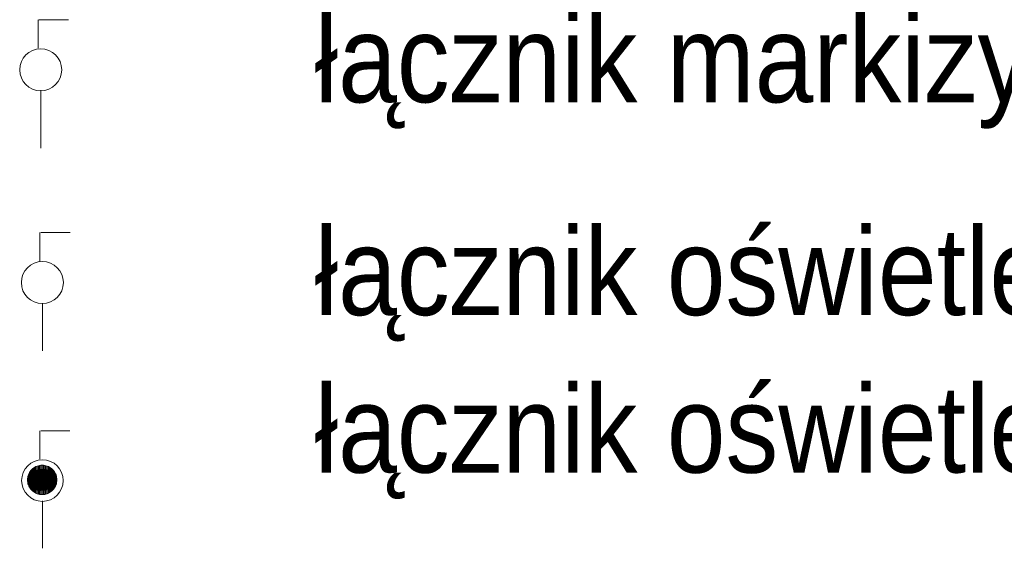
# Model space of a CAD drawing. Header units: centimetres. Extents: x -25572 to 23555, y -2435 to 15405.
# Tile 121 of 134: x 12568 to 12771, y 5181 to 5290. Entities that reach past the tile are written whole.
import ezdxf

# ---------------------------------------------------------------- set-up
doc = ezdxf.new("R2010")
doc.units = ezdxf.units.CM
doc.header["$MEASUREMENT"] = 0
for name, color, linetype, lineweight in [('820-G Rysunki Obrazki_Nr_pióra__1', 7, 'Continuous', 13), ('820-G Rysunki Obrazki_Nr_pióra__4', 7, 'Continuous', 13), ('820-G Rysunki Obrazki_Nr_pióra__7', 7, 'Continuous', 13)]:
    doc.layers.add(name, color=color, linetype=linetype, lineweight=lineweight)
doc.styles.add('STYL_AUTOMATYCZNY_8', font='ARIALN.TTF', dxfattribs={"width": 1.056})

msp = doc.modelspace()

# ---------------------------------------------------------------- hatches: boundary and pattern name
at = {"layer": '820-G Rysunki Obrazki_Nr_pióra__1', "linetype": 'Continuous', "lineweight": 13}
for points in [[(12570.47, 5193.39), (12570.47, 5196.86), (12570.33, 5196.64)], [(12570.63, 5193.18), (12570.63, 5197.07), (12570.47, 5196.86)], [(12570.47, 5193.39), (12570.63, 5193.18), (12570.47, 5196.86)], [(12570.81, 5192.98), (12570.81, 5197.27), (12570.63, 5197.07)], [(12570.63, 5193.18), (12570.81, 5192.98), (12570.63, 5197.07)], [(12571, 5192.8), (12571, 5197.45), (12570.81, 5197.27)], [(12570.81, 5192.98), (12571, 5192.8), (12570.81, 5197.27)], [(12571.21, 5192.64), (12571.21, 5197.61), (12571, 5197.45)], [(12571, 5192.8), (12571.21, 5192.64), (12571, 5197.45)], [(12571.43, 5192.5), (12571.43, 5197.75), (12571.21, 5197.61)], [(12571.21, 5192.64), (12571.43, 5192.5), (12571.21, 5197.61)], [(12571.67, 5192.38), (12571.67, 5197.87), (12571.43, 5197.75)], [(12571.43, 5192.5), (12571.67, 5192.38), (12571.43, 5197.75)], [(12571.91, 5192.28), (12571.91, 5197.97), (12571.67, 5197.87)], [(12571.67, 5192.38), (12571.91, 5192.28), (12571.67, 5197.87)], [(12572.17, 5192.2), (12572.17, 5198.05), (12571.91, 5197.97)], [(12571.91, 5192.28), (12572.17, 5192.2), (12571.91, 5197.97)], [(12572.42, 5192.14), (12572.42, 5198.11), (12572.17, 5198.05)], [(12572.17, 5192.2), (12572.42, 5192.14), (12572.17, 5198.05)], [(12572.69, 5192.11), (12572.69, 5198.14), (12572.42, 5198.11)], [(12572.42, 5192.14), (12572.69, 5192.11), (12572.42, 5198.11)], [(12572.95, 5192.09), (12572.95, 5198.15), (12572.69, 5198.14)], [(12572.69, 5192.11), (12572.95, 5192.09), (12572.69, 5198.14)], [(12572.95, 5192.09), (12573.21, 5192.11), (12572.95, 5198.15)], [(12573.21, 5192.11), (12573.21, 5198.14), (12572.95, 5198.15)], [(12573.21, 5192.11), (12573.48, 5192.14), (12573.21, 5198.14)], [(12573.48, 5192.14), (12573.48, 5198.11), (12573.21, 5198.14)], [(12573.48, 5192.14), (12573.73, 5192.2), (12573.48, 5198.11)], [(12573.73, 5192.2), (12573.73, 5198.05), (12573.48, 5198.11)], [(12573.73, 5192.2), (12573.99, 5192.28), (12573.73, 5198.05)], [(12573.99, 5192.28), (12573.99, 5197.97), (12573.73, 5198.05)], [(12573.99, 5192.28), (12574.23, 5192.38), (12573.99, 5197.97)], [(12574.23, 5192.38), (12574.23, 5197.87), (12573.99, 5197.97)], [(12574.23, 5192.38), (12574.46, 5192.5), (12574.23, 5197.87)], [(12574.46, 5192.5), (12574.46, 5197.75), (12574.23, 5197.87)], [(12574.46, 5192.5), (12574.69, 5192.64), (12574.46, 5197.75)], [(12574.69, 5192.64), (12574.69, 5197.61), (12574.46, 5197.75)], [(12574.69, 5192.64), (12574.9, 5192.8), (12574.69, 5197.61)], [(12574.9, 5192.8), (12574.9, 5197.45), (12574.69, 5197.61)], [(12574.9, 5192.8), (12575.09, 5192.98), (12574.9, 5197.45)], [(12575.09, 5192.98), (12575.09, 5197.27), (12574.9, 5197.45)], [(12575.09, 5192.98), (12575.27, 5193.18), (12575.09, 5197.27)], [(12575.27, 5193.18), (12575.27, 5197.07), (12575.09, 5197.27)], [(12575.27, 5193.18), (12575.43, 5193.39), (12575.27, 5197.07)], [(12575.43, 5193.39), (12575.43, 5196.86), (12575.27, 5197.07)], [(12575.43, 5193.39), (12575.57, 5193.61), (12575.43, 5196.86)], [(12575.57, 5193.61), (12575.57, 5196.64), (12575.43, 5196.86)], [(12569.97, 5194.6), (12569.97, 5195.65), (12569.93, 5195.39)], [(12569.93, 5194.86), (12569.97, 5194.6), (12569.93, 5195.39)], [(12570.02, 5194.34), (12570.02, 5195.91), (12569.97, 5195.65)], [(12569.97, 5194.6), (12570.02, 5194.34), (12569.97, 5195.65)], [(12570.1, 5194.09), (12570.1, 5196.16), (12570.02, 5195.91)], [(12570.02, 5194.34), (12570.1, 5194.09), (12570.02, 5195.91)], [(12570.2, 5193.84), (12570.2, 5196.4), (12570.1, 5196.16)], [(12570.1, 5194.09), (12570.2, 5193.84), (12570.1, 5196.16)], [(12570.33, 5193.61), (12570.33, 5196.64), (12570.2, 5196.4)], [(12570.2, 5193.84), (12570.33, 5193.61), (12570.2, 5196.4)], [(12570.33, 5193.61), (12570.47, 5193.39), (12570.33, 5196.64)], [(12575.57, 5193.61), (12575.7, 5193.84), (12575.57, 5196.64)], [(12575.7, 5193.84), (12575.7, 5196.4), (12575.57, 5196.64)], [(12575.7, 5193.84), (12575.8, 5194.09), (12575.7, 5196.4)], [(12575.8, 5194.09), (12575.8, 5196.16), (12575.7, 5196.4)], [(12575.8, 5194.09), (12575.88, 5194.34), (12575.8, 5196.16)], [(12575.88, 5194.34), (12575.88, 5195.91), (12575.8, 5196.16)], [(12575.88, 5194.34), (12575.93, 5194.6), (12575.88, 5195.91)], [(12575.93, 5194.6), (12575.93, 5195.65), (12575.88, 5195.91)], [(12575.93, 5194.6), (12575.97, 5194.86), (12575.93, 5195.65)], [(12575.97, 5194.86), (12575.97, 5195.39), (12575.93, 5195.65)]]:
    msp.add_hatch(color=7, dxfattribs=at).paths.add_polyline_path(points)

# ---------------------------------------------------------------- linework, layer by layer
at = {"layer": '820-G Rysunki Obrazki_Nr_pióra__4', "color": 7, "linetype": 'Continuous', "lineweight": 13}
for p, q in [((12572.12, 5289.96), (12572.12, 5284.08)), ((12572.29, 5289.96), (12578.35, 5289.96)), ((12572.64, 5275.42), (12572.64, 5265.55)), ((12572.64, 5265.55), (12572.64, 5263.47)), ((12572.46, 5246.12), (12572.46, 5240.23)), ((12572.64, 5246.12), (12578.7, 5246.12)), ((12572.98, 5231.57), (12572.98, 5221.7)), ((12572.47, 5205.23), (12572.47, 5199.4)), ((12572.65, 5205.23), (12578.66, 5205.23)), ((12570.47, 5196.86), (12570.33, 5196.64)), ((12570.63, 5197.07), (12570.47, 5196.86)), ((12570.47, 5193.39), (12570.47, 5196.86)), ((12570.63, 5193.18), (12570.47, 5196.86)), ((12570.47, 5196.86), (12570.47, 5193.39)), ((12570.47, 5196.86), (12570.63, 5193.18)), ((12570.81, 5197.27), (12570.63, 5197.07)), ((12570.63, 5193.18), (12570.63, 5197.07)), ((12570.81, 5192.98), (12570.63, 5197.07)), ((12570.63, 5197.07), (12570.63, 5193.18)), ((12570.63, 5197.07), (12570.81, 5192.98)), ((12571, 5197.45), (12570.81, 5197.27)), ((12570.81, 5192.98), (12570.81, 5197.27)), ((12571, 5192.8), (12570.81, 5197.27)), ((12570.81, 5197.27), (12570.81, 5192.98)), ((12570.81, 5197.27), (12571, 5192.8)), ((12571.21, 5197.61), (12571, 5197.45)), ((12571, 5192.8), (12571, 5197.45)), ((12571.21, 5192.64), (12571, 5197.45)), ((12571, 5197.45), (12571, 5192.8)), ((12571, 5197.45), (12571.21, 5192.64)), ((12571.43, 5197.75), (12571.21, 5197.61)), ((12571.21, 5192.64), (12571.21, 5197.61)), ((12571.43, 5192.5), (12571.21, 5197.61)), ((12571.21, 5197.61), (12571.21, 5192.64)), ((12571.21, 5197.61), (12571.43, 5192.5)), ((12571.67, 5197.87), (12571.43, 5197.75)), ((12571.43, 5192.5), (12571.43, 5197.75)), ((12571.67, 5192.38), (12571.43, 5197.75)), ((12571.43, 5197.75), (12571.43, 5192.5)), ((12571.43, 5197.75), (12571.67, 5192.38)), ((12571.91, 5197.97), (12571.67, 5197.87)), ((12571.67, 5192.38), (12571.67, 5197.87)), ((12571.91, 5192.28), (12571.67, 5197.87)), ((12571.67, 5197.87), (12571.67, 5192.38)), ((12571.67, 5197.87), (12571.91, 5192.28)), ((12572.17, 5198.05), (12571.91, 5197.97)), ((12571.91, 5192.28), (12571.91, 5197.97)), ((12572.17, 5192.2), (12571.91, 5197.97)), ((12571.91, 5197.97), (12571.91, 5192.28)), ((12571.91, 5197.97), (12572.17, 5192.2)), ((12572.42, 5198.11), (12572.17, 5198.05)), ((12572.17, 5192.2), (12572.17, 5198.05)), ((12572.42, 5192.14), (12572.17, 5198.05)), ((12572.17, 5198.05), (12572.17, 5192.2)), ((12572.17, 5198.05), (12572.42, 5192.14)), ((12572.69, 5198.14), (12572.42, 5198.11)), ((12572.42, 5192.14), (12572.42, 5198.11)), ((12572.69, 5192.11), (12572.42, 5198.11)), ((12572.42, 5198.11), (12572.42, 5192.14)), ((12572.42, 5198.11), (12572.69, 5192.11)), ((12572.95, 5198.15), (12572.69, 5198.14)), ((12572.69, 5192.11), (12572.69, 5198.14)), ((12572.95, 5192.09), (12572.69, 5198.14)), ((12572.69, 5198.14), (12572.69, 5192.11)), ((12572.69, 5198.14), (12572.95, 5192.09)), ((12572.95, 5192.09), (12572.95, 5198.15)), ((12573.21, 5192.11), (12572.95, 5198.15)), ((12572.95, 5198.15), (12572.95, 5192.09)), ((12573.21, 5198.14), (12572.95, 5198.15)), ((12572.95, 5198.15), (12573.21, 5192.11)), ((12573.21, 5192.11), (12573.21, 5198.14)), ((12573.48, 5192.14), (12573.21, 5198.14)), ((12573.21, 5198.14), (12573.21, 5192.11)), ((12573.48, 5198.11), (12573.21, 5198.14)), ((12573.21, 5198.14), (12573.48, 5192.14)), ((12573.48, 5192.14), (12573.48, 5198.11)), ((12573.73, 5192.2), (12573.48, 5198.11)), ((12573.48, 5198.11), (12573.48, 5192.14)), ((12573.73, 5198.05), (12573.48, 5198.11)), ((12573.48, 5198.11), (12573.73, 5192.2)), ((12573.73, 5192.2), (12573.73, 5198.05)), ((12573.99, 5192.28), (12573.73, 5198.05)), ((12573.73, 5198.05), (12573.73, 5192.2)), ((12573.99, 5197.97), (12573.73, 5198.05)), ((12573.73, 5198.05), (12573.99, 5192.28)), ((12573.99, 5192.28), (12573.99, 5197.97)), ((12574.23, 5192.38), (12573.99, 5197.97)), ((12573.99, 5197.97), (12573.99, 5192.28)), ((12574.23, 5197.87), (12573.99, 5197.97)), ((12573.99, 5197.97), (12574.23, 5192.38)), ((12574.23, 5192.38), (12574.23, 5197.87)), ((12574.46, 5192.5), (12574.23, 5197.87)), ((12574.23, 5197.87), (12574.23, 5192.38)), ((12574.46, 5197.75), (12574.23, 5197.87)), ((12574.23, 5197.87), (12574.46, 5192.5)), ((12574.46, 5192.5), (12574.46, 5197.75)), ((12574.69, 5192.64), (12574.46, 5197.75)), ((12574.46, 5197.75), (12574.46, 5192.5)), ((12574.69, 5197.61), (12574.46, 5197.75)), ((12574.46, 5197.75), (12574.69, 5192.64)), ((12574.69, 5192.64), (12574.69, 5197.61)), ((12574.9, 5192.8), (12574.69, 5197.61)), ((12574.69, 5197.61), (12574.69, 5192.64)), ((12574.9, 5197.45), (12574.69, 5197.61)), ((12574.69, 5197.61), (12574.9, 5192.8)), ((12574.9, 5192.8), (12574.9, 5197.45)), ((12575.09, 5192.98), (12574.9, 5197.45)), ((12574.9, 5197.45), (12574.9, 5192.8)), ((12575.09, 5197.27), (12574.9, 5197.45)), ((12574.9, 5197.45), (12575.09, 5192.98)), ((12575.09, 5192.98), (12575.09, 5197.27)), ((12575.27, 5193.18), (12575.09, 5197.27)), ((12575.09, 5197.27), (12575.09, 5192.98)), ((12575.27, 5197.07), (12575.09, 5197.27)), ((12575.09, 5197.27), (12575.27, 5193.18)), ((12575.27, 5193.18), (12575.27, 5197.07)), ((12575.43, 5193.39), (12575.27, 5197.07)), ((12575.27, 5197.07), (12575.27, 5193.18)), ((12575.43, 5196.86), (12575.27, 5197.07)), ((12575.27, 5197.07), (12575.43, 5193.39)), ((12575.43, 5193.39), (12575.43, 5196.86)), ((12575.57, 5193.61), (12575.43, 5196.86)), ((12575.43, 5196.86), (12575.43, 5193.39)), ((12575.57, 5196.64), (12575.43, 5196.86)), ((12575.43, 5196.86), (12575.57, 5193.61)), ((12569.93, 5195.39), (12569.92, 5195.12)), ((12569.92, 5195.12), (12569.93, 5194.86)), ((12569.97, 5195.65), (12569.93, 5195.39)), ((12569.93, 5194.86), (12569.93, 5195.39)), ((12569.97, 5194.6), (12569.93, 5195.39)), ((12569.93, 5195.39), (12569.93, 5194.86)), ((12569.93, 5195.39), (12569.97, 5194.6)), ((12569.93, 5194.86), (12569.97, 5194.6)), ((12570.02, 5195.91), (12569.97, 5195.65)), ((12569.97, 5194.6), (12569.97, 5195.65)), ((12570.02, 5194.34), (12569.97, 5195.65)), ((12569.97, 5195.65), (12569.97, 5194.6)), ((12569.97, 5195.65), (12570.02, 5194.34)), ((12570.1, 5196.16), (12570.02, 5195.91)), ((12570.02, 5194.34), (12570.02, 5195.91)), ((12570.1, 5194.09), (12570.02, 5195.91)), ((12570.02, 5195.91), (12570.02, 5194.34)), ((12570.02, 5195.91), (12570.1, 5194.09)), ((12570.2, 5196.4), (12570.1, 5196.16)), ((12570.1, 5194.09), (12570.1, 5196.16)), ((12570.2, 5193.84), (12570.1, 5196.16)), ((12570.1, 5196.16), (12570.1, 5194.09)), ((12570.1, 5196.16), (12570.2, 5193.84)), ((12570.33, 5196.64), (12570.2, 5196.4)), ((12570.2, 5193.84), (12570.2, 5196.4)), ((12570.33, 5193.61), (12570.2, 5196.4)), ((12570.2, 5196.4), (12570.2, 5193.84)), ((12570.2, 5196.4), (12570.33, 5193.61)), ((12570.33, 5193.61), (12570.33, 5196.64)), ((12570.47, 5193.39), (12570.33, 5196.64)), ((12570.33, 5196.64), (12570.33, 5193.61)), ((12570.33, 5196.64), (12570.47, 5193.39)), ((12575.57, 5193.61), (12575.57, 5196.64)), ((12575.7, 5193.84), (12575.57, 5196.64)), ((12575.57, 5196.64), (12575.57, 5193.61)), ((12575.7, 5196.4), (12575.57, 5196.64)), ((12575.57, 5196.64), (12575.7, 5193.84)), ((12575.7, 5193.84), (12575.7, 5196.4)), ((12575.8, 5194.09), (12575.7, 5196.4)), ((12575.7, 5196.4), (12575.7, 5193.84)), ((12575.8, 5196.16), (12575.7, 5196.4)), ((12575.7, 5196.4), (12575.8, 5194.09)), ((12575.8, 5194.09), (12575.8, 5196.16)), ((12575.88, 5194.34), (12575.8, 5196.16)), ((12575.8, 5196.16), (12575.8, 5194.09)), ((12575.88, 5195.91), (12575.8, 5196.16)), ((12575.8, 5196.16), (12575.88, 5194.34)), ((12575.88, 5194.34), (12575.88, 5195.91)), ((12575.93, 5194.6), (12575.88, 5195.91)), ((12575.88, 5195.91), (12575.88, 5194.34)), ((12575.93, 5195.65), (12575.88, 5195.91)), ((12575.88, 5195.91), (12575.93, 5194.6)), ((12575.93, 5194.6), (12575.93, 5195.65)), ((12575.97, 5194.86), (12575.93, 5195.65)), ((12575.93, 5195.65), (12575.93, 5194.6)), ((12575.97, 5195.39), (12575.93, 5195.65)), ((12575.93, 5195.65), (12575.97, 5194.86)), ((12575.93, 5194.6), (12575.97, 5194.86)), ((12575.97, 5194.86), (12575.97, 5195.39)), ((12575.98, 5195.12), (12575.97, 5195.39)), ((12575.97, 5195.39), (12575.97, 5194.86)), ((12575.97, 5194.86), (12575.98, 5195.12)), ((12569.97, 5194.6), (12570.02, 5194.34)), ((12570.02, 5194.34), (12570.1, 5194.09)), ((12570.1, 5194.09), (12570.2, 5193.84)), ((12570.2, 5193.84), (12570.33, 5193.61)), ((12570.33, 5193.61), (12570.47, 5193.39)), ((12570.47, 5193.39), (12570.63, 5193.18)), ((12570.63, 5193.18), (12570.81, 5192.98)), ((12570.81, 5192.98), (12571, 5192.8)), ((12571, 5192.8), (12571.21, 5192.64)), ((12571.21, 5192.64), (12571.43, 5192.5)), ((12574.46, 5192.5), (12574.69, 5192.64)), ((12574.69, 5192.64), (12574.9, 5192.8)), ((12574.9, 5192.8), (12575.09, 5192.98)), ((12575.09, 5192.98), (12575.27, 5193.18)), ((12575.27, 5193.18), (12575.43, 5193.39)), ((12575.43, 5193.39), (12575.57, 5193.61)), ((12575.57, 5193.61), (12575.7, 5193.84)), ((12575.7, 5193.84), (12575.8, 5194.09)), ((12575.8, 5194.09), (12575.88, 5194.34)), ((12575.88, 5194.34), (12575.93, 5194.6)), ((12571.43, 5192.5), (12571.67, 5192.38)), ((12571.67, 5192.38), (12571.91, 5192.28)), ((12571.91, 5192.28), (12572.17, 5192.2)), ((12572.17, 5192.2), (12572.42, 5192.14)), ((12572.42, 5192.14), (12572.69, 5192.11)), ((12572.69, 5192.11), (12572.95, 5192.09)), ((12572.95, 5192.09), (12573.21, 5192.11)), ((12572.99, 5190.81), (12572.99, 5181.02)), ((12573.21, 5192.11), (12573.48, 5192.14)), ((12573.48, 5192.14), (12573.73, 5192.2)), ((12573.73, 5192.2), (12573.99, 5192.28)), ((12573.99, 5192.28), (12574.23, 5192.38)), ((12574.23, 5192.38), (12574.46, 5192.5))]:
    msp.add_line(p, q, dxfattribs=at)
for points in [[(12570.47, 5196.86), (12570.33, 5196.64), (12570.47, 5193.39)], [(12570.63, 5197.07), (12570.47, 5196.86), (12570.63, 5193.18)], [(12570.63, 5193.18), (12570.47, 5196.86), (12570.47, 5193.39)], [(12570.81, 5197.27), (12570.63, 5197.07), (12570.81, 5192.98)], [(12570.81, 5192.98), (12570.63, 5197.07), (12570.63, 5193.18)], [(12571, 5197.45), (12570.81, 5197.27), (12571, 5192.8)], [(12571, 5192.8), (12570.81, 5197.27), (12570.81, 5192.98)], [(12571.21, 5197.61), (12571, 5197.45), (12571.21, 5192.64)], [(12571.21, 5192.64), (12571, 5197.45), (12571, 5192.8)], [(12571.43, 5197.75), (12571.21, 5197.61), (12571.43, 5192.5)], [(12571.43, 5192.5), (12571.21, 5197.61), (12571.21, 5192.64)], [(12571.67, 5197.87), (12571.43, 5197.75), (12571.67, 5192.38)], [(12571.67, 5192.38), (12571.43, 5197.75), (12571.43, 5192.5)], [(12571.91, 5197.97), (12571.67, 5197.87), (12571.91, 5192.28)], [(12571.91, 5192.28), (12571.67, 5197.87), (12571.67, 5192.38)], [(12572.17, 5198.05), (12571.91, 5197.97), (12572.17, 5192.2)], [(12572.17, 5192.2), (12571.91, 5197.97), (12571.91, 5192.28)], [(12572.42, 5198.11), (12572.17, 5198.05), (12572.42, 5192.14)], [(12572.42, 5192.14), (12572.17, 5198.05), (12572.17, 5192.2)], [(12572.69, 5198.14), (12572.42, 5198.11), (12572.69, 5192.11)], [(12572.69, 5192.11), (12572.42, 5198.11), (12572.42, 5192.14)], [(12572.95, 5198.15), (12572.69, 5198.14), (12572.95, 5192.09)], [(12572.95, 5192.09), (12572.69, 5198.14), (12572.69, 5192.11)], [(12573.21, 5192.11), (12572.95, 5198.15), (12572.95, 5192.09)], [(12573.21, 5198.14), (12572.95, 5198.15), (12573.21, 5192.11)], [(12573.48, 5192.14), (12573.21, 5198.14), (12573.21, 5192.11)], [(12573.48, 5198.11), (12573.21, 5198.14), (12573.48, 5192.14)], [(12573.73, 5192.2), (12573.48, 5198.11), (12573.48, 5192.14)], [(12573.73, 5198.05), (12573.48, 5198.11), (12573.73, 5192.2)], [(12573.99, 5192.28), (12573.73, 5198.05), (12573.73, 5192.2)], [(12573.99, 5197.97), (12573.73, 5198.05), (12573.99, 5192.28)], [(12574.23, 5192.38), (12573.99, 5197.97), (12573.99, 5192.28)], [(12574.23, 5197.87), (12573.99, 5197.97), (12574.23, 5192.38)], [(12574.46, 5192.5), (12574.23, 5197.87), (12574.23, 5192.38)], [(12574.46, 5197.75), (12574.23, 5197.87), (12574.46, 5192.5)], [(12574.69, 5192.64), (12574.46, 5197.75), (12574.46, 5192.5)], [(12574.69, 5197.61), (12574.46, 5197.75), (12574.69, 5192.64)], [(12574.9, 5192.8), (12574.69, 5197.61), (12574.69, 5192.64)], [(12574.9, 5197.45), (12574.69, 5197.61), (12574.9, 5192.8)], [(12575.09, 5192.98), (12574.9, 5197.45), (12574.9, 5192.8)], [(12575.09, 5197.27), (12574.9, 5197.45), (12575.09, 5192.98)], [(12575.27, 5193.18), (12575.09, 5197.27), (12575.09, 5192.98)], [(12575.27, 5197.07), (12575.09, 5197.27), (12575.27, 5193.18)], [(12575.43, 5193.39), (12575.27, 5197.07), (12575.27, 5193.18)], [(12575.43, 5196.86), (12575.27, 5197.07), (12575.43, 5193.39)], [(12575.57, 5193.61), (12575.43, 5196.86), (12575.43, 5193.39)], [(12575.57, 5196.64), (12575.43, 5196.86), (12575.57, 5193.61)], [(12569.93, 5195.39), (12569.92, 5195.12), (12569.93, 5194.86)], [(12569.97, 5195.65), (12569.93, 5195.39), (12569.97, 5194.6)], [(12569.97, 5194.6), (12569.93, 5195.39), (12569.93, 5194.86)], [(12570.02, 5195.91), (12569.97, 5195.65), (12570.02, 5194.34)], [(12570.02, 5194.34), (12569.97, 5195.65), (12569.97, 5194.6)], [(12570.1, 5196.16), (12570.02, 5195.91), (12570.1, 5194.09)], [(12570.1, 5194.09), (12570.02, 5195.91), (12570.02, 5194.34)], [(12570.2, 5196.4), (12570.1, 5196.16), (12570.2, 5193.84)], [(12570.2, 5193.84), (12570.1, 5196.16), (12570.1, 5194.09)], [(12570.33, 5196.64), (12570.2, 5196.4), (12570.33, 5193.61)], [(12570.33, 5193.61), (12570.2, 5196.4), (12570.2, 5193.84)], [(12570.47, 5193.39), (12570.33, 5196.64), (12570.33, 5193.61)], [(12575.7, 5193.84), (12575.57, 5196.64), (12575.57, 5193.61)], [(12575.7, 5196.4), (12575.57, 5196.64), (12575.7, 5193.84)], [(12575.8, 5194.09), (12575.7, 5196.4), (12575.7, 5193.84)], [(12575.8, 5196.16), (12575.7, 5196.4), (12575.8, 5194.09)], [(12575.88, 5194.34), (12575.8, 5196.16), (12575.8, 5194.09)], [(12575.88, 5195.91), (12575.8, 5196.16), (12575.88, 5194.34)], [(12575.93, 5194.6), (12575.88, 5195.91), (12575.88, 5194.34)], [(12575.93, 5195.65), (12575.88, 5195.91), (12575.93, 5194.6)], [(12575.97, 5194.86), (12575.93, 5195.65), (12575.93, 5194.6)], [(12575.97, 5195.39), (12575.93, 5195.65), (12575.97, 5194.86)], [(12575.98, 5195.12), (12575.97, 5195.39), (12575.97, 5194.86)]]:
    msp.add_lwpolyline(points, close=True, dxfattribs=at)
for centre, radius in [((12572.64, 5279.64), 4.33), ((12572.98, 5235.79), 4.33), ((12572.99, 5194.99), 4.29)]:
    msp.add_circle(centre, radius, dxfattribs=at)

# ---------------------------------------------------------------- texts
at = {"layer": '820-G Rysunki Obrazki_Nr_pióra__7', "color": 7, "linetype": 'Continuous', "lineweight": 13, "attachment_point": 7, "style": 'STYL_AUTOMATYCZNY_8'}
for s, insert, char_height in [('\\A1;{\\pql;\\fArial Narrow|b0|i0|c238|p0;\\W1.056000;łącznik \\fArial Narrow|b0|i0|c238|p0;\\W1.056000;markizy\\fArial Narrow|b0|i0|c238|p0;\\W1.056000; pojed. IP20}', (12629.15, 5267.49), 18.00036), ('\\A1;{\\pql;\\fArial Narrow|b0|i0|c238|p0;\\W1.056000;łącznik oświetleniowy pojed. IP20}', (12629.15, 5223.64), 18.0004), ('\\A1;{\\pql;\\fArial Narrow|b0|i0|c238|p0;\\W1.056000;łącznik oświetleniowy pojed. min. IP44}', (12629.15, 5191.17), 18.0004)]:
    msp.add_mtext(s, dxfattribs=dict(at, insert=insert, char_height=char_height))

doc.saveas('drawing.dxf')
